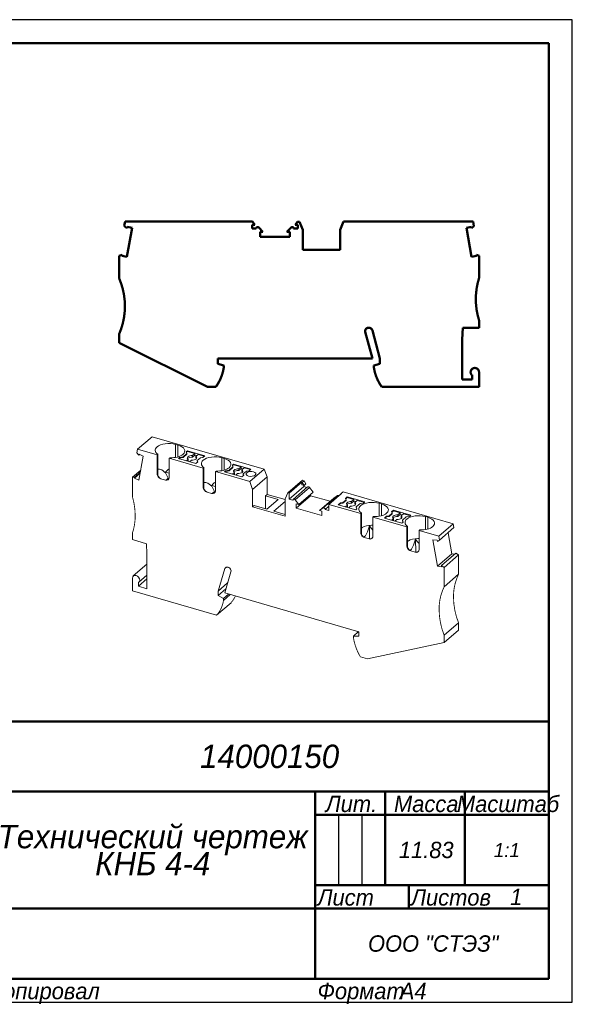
# Model space of a CAD drawing. Header units: millimetres. Extents: x 0 to 297, y 0 to 210.
# Tile 2 of 2: x 179 to 297, y 0 to 210. Entities that reach past the tile are written whole.
import ezdxf

# ---------------------------------------------------------------- set-up
doc = ezdxf.new("R2010")
doc.units = ezdxf.units.MM

# ---------------------------------------------------------------- blocks, each defined once
blk = doc.blocks.new('_FR1Страница_1')
at = {"color": 7, "lineweight": 25, "flags": 128}
for points in [[(297, 210), (0, 210)], [(297, 0), (297, 210)], [(247, 40), (247, 25)], [(252, 40), (252, 25)], [(242, 20), (292, 20)], [(0, 0), (297, 0)]]:
    blk.add_lwpolyline(points, dxfattribs=at)
at = {"color": 7, "lineweight": 50, "flags": 128}
for points in [[(20, 205), (292, 205)], [(292, 205), (292, 5)], [(107, 60), (292, 60)], [(172, 45), (292, 45)], [(242, 45), (242, 5)], [(257, 45), (257, 25)], [(274, 45), (274, 25)], [(242, 40), (292, 40)], [(242, 25), (292, 25)], [(262, 25), (262, 20)], [(172, 20), (292, 20)], [(292, 5), (20, 5)]]:
    blk.add_lwpolyline(points, dxfattribs=at)
at = {"color": 7}
for s, insert, char_height, width, attachment_point in [('\\pl0.5;{\\fT-FLEX Type A|b0|i1;\\l14000150 \\P}', (232, 52.5), 5, 122.5, 5), ('\\pl0.5;{\\fT-FLEX Type A|b0|i1;\\lМасштаб\\P}', (283, 44.125), 3.5, 19.75, 2), ('\\pl0.5;{\\fT-FLEX Type A|b0|i1;\\lЛит.\\P}', (249.5, 44.125), 3.5, 16.75, 2), ('\\pl0.5;{\\fT-FLEX Type A|b0|i1;\\lМасса\\P}', (265.5, 44.125), 3.5, 18.75, 2), ('\\pl0.5;{\\fT-FLEX Type A|b0|i1;\\l11.83\\P}', (265.5, 32.5), 3.5, 18.75, 5), ('{\\fT-FLEX Type A|b0|i1;\\l1:1\\P}', (283, 32.5), 3, 19.5, 5), ('\\pl0.5;{\\fT-FLEX Type A|b0|i1;\\l\\P}', (244.5, 32.5), 3.5, 6.75, 5), ('\\pl0.5;{\\fT-FLEX Type A|b0|i1;\\l\\P}', (249.5, 32.5), 3.5, 6.75, 5), ('\\pl0.5;{\\fT-FLEX Type A|b0|i1;\\l\\P}', (254.5, 32.5), 3.5, 6.75, 5), ('\\pl0.5;{\\fT-FLEX Type A|b0|i1;\\l\\H0.857143x;\\P}', (283, 32.5), 3.5, 19.75, 5), ('\\pl0.5;{\\fT-FLEX Type A|b0|i1;\\lЛист\\P}', (242, 24.125), 3.5, 11.75, 1), ('\\pl0.5;{\\fT-FLEX Type A|b0|i1;\\l\\H0.857143x;\\P}', (257, 24.125), 3.5, 11.75, 2), ('\\pl0.5;{\\fT-FLEX Type A|b0|i1;\\lЛистов\\P}', (262, 24.125), 3.5, 17.75, 1), ('{\\fT-FLEX Type A|b0|i1;\\l1\\P}', (285, 22.5), 3.5, 15.75, 5), ('\\pl0.5;{\\fT-FLEX Type A|b0|i1;\\l\\H0.857143x;\\P}', (285, 24.125), 3.5, 15.75, 2), ('{\\fT-FLEX Type A|b0|i1;\\l\\P}', (257, 22.5), 3.5, 11.75, 5), ('{\\fT-FLEX Type A|b0|i1;\\l}', (207, 20), 3, 71.5, 5), ('\\pl0.5;{\\fT-FLEX Type A|b0|i1;\\lООО "СТЭЗ"\\P}', (267, 12.5), 3.5, 51.75, 5), ('\\pl0.6;{\\fT-FLEX Type A|b0|i1;\\l \\P}', (207, 12.5), 3.5, 71.75, 5), ('\\pl0.5;{\\fT-FLEX Type A|b0|i1;\\lКопировал\\P}', (172, 4.125), 3.5, 23.566, 1), ('\\pl0.5;{\\fT-FLEX Type A|b0|i1;\\l\\P}', (193.816, 4.125), 3.5, 40.967, 1), ('\\pl0.5;{\\fT-FLEX Type A|b0|i1;\\lФормат\\P}', (242, 4.125), 3.5, 18.675, 1), ('\\pl0.5;{\\fT-FLEX Type A|b0|i1;\\l\\P}', (258.925, 4.125), 3.5, 9.825, 1), ('{\\fT-FLEX Type A|b0|i1;\\lA4\\P}', (262.962, 4.125), 3.5, 9.825, 2)]:
    blk.add_mtext(s, dxfattribs=dict(at, insert=insert, char_height=char_height, width=width, attachment_point=attachment_point))
at = {"color": 7, "insert": (207, 32.5), "char_height": 5, "width": 72.5, "attachment_point": 5, "line_spacing_factor": 0.692771}
blk.add_mtext('\\pl0.5;{\\fT-FLEX Type A|b0|i1;\\lТехнический чертеж\\PКНБ 4-4\\P}', dxfattribs=at)
blk = doc.blocks.new('Страница_1')
at = {"color": 7, "lineweight": 50, "flags": 128}
for points in [[(201.338, 166.854), (201.174, 165.925)], [(201.338, 166.854), (228.565, 166.854)], [(228.565, 166.854), (229.055, 166.154)], [(237.742, 166.154), (238.197, 166.804)], [(238.197, 166.804), (238.63, 166.804)], [(239.348, 165.104), (238.63, 166.804)], [(248.088, 166.854), (247.348, 165.104)], [(248.088, 166.854), (275.759, 166.854)], [(275.935, 165.852), (275.759, 166.854)], [(201.729, 165.459), (201.174, 165.925)], [(201.729, 165.459), (201.776, 165.727)], [(201.732, 159.312), (202.831, 165.541)], [(201.776, 165.727), (202.831, 165.541)], [(228.498, 166.154), (229.055, 166.154)], [(228.498, 166.154), (228.498, 165.354)], [(228.498, 165.354), (229.408, 165.354)], [(230.832, 164.654), (229.92, 165.566)], [(230.832, 164.654), (230.223, 164.654)], [(230.223, 163.604), (230.223, 164.654)], [(235.964, 164.654), (236.876, 165.566)], [(235.964, 164.654), (236.573, 164.654)], [(236.573, 164.654), (236.573, 163.604)], [(237.389, 165.354), (238.298, 165.354)], [(237.742, 166.154), (238.298, 166.154)], [(238.298, 165.354), (238.298, 166.154)], [(239.348, 160.804), (239.348, 165.104)], [(247.348, 165.104), (247.348, 160.804)], [(274.366, 165.541), (275.42, 165.727)], [(275.464, 159.312), (274.366, 165.541)], [(275.467, 165.459), (275.42, 165.727)], [(275.935, 165.852), (275.467, 165.459)], [(230.223, 163.604), (236.573, 163.604)], [(239.348, 160.804), (247.348, 160.804)], [(200.048, 159.519), (200.725, 159.766)], [(200.048, 159.519), (200.048, 154.754)], [(200.725, 159.766), (200.678, 159.498)], [(201.732, 159.312), (200.678, 159.498)], [(275.464, 159.312), (276.518, 159.498)], [(276.471, 159.766), (276.518, 159.498)], [(277.048, 159.556), (276.471, 159.766)], [(277.048, 159.556), (277.048, 154.754)], [(277.048, 145.754), (277.048, 144.154)], [(252.696, 143.439), (252.72, 143.258)], [(252.72, 143.258), (254.248, 137.554)], [(255.848, 137.554), (254.239, 143.561)], [(273.448, 141.654), (273.546, 144.154)], [(273.546, 144.154), (277.048, 144.154)], [(200.048, 142.754), (200.048, 140.94)], [(273.448, 141.654), (273.448, 133.054)], [(218.978, 131.504), (200.048, 140.94)], [(221.148, 137.554), (221.148, 136.454)], [(254.248, 137.554), (221.148, 137.554)], [(255.848, 137.554), (255.848, 136.454)], [(221.148, 136.454), (222.448, 136.106)], [(222.448, 135.654), (222.448, 136.106)], [(255.848, 136.454), (254.548, 136.106)], [(254.548, 136.106), (254.548, 135.654)], [(273.448, 133.054), (275.548, 133.054)], [(275.548, 134.098), (275.441, 134.098)], [(275.548, 133.054), (275.548, 134.098)], [(277.048, 134.654), (277.048, 131.504)], [(218.978, 131.504), (220.753, 131.504)], [(256.243, 131.504), (277.048, 131.504)]]:
    blk.add_lwpolyline(points, dxfattribs=at)
at = {"color": 7, "linetype": 'Continuous', "lineweight": 50, "const_width": 0.5}
for points in [[(229.92, 165.566, 0.6681786), (229.408, 165.354, 0.6681786)], [(237.389, 165.354, 0.6681786), (236.876, 165.566, 0.6681786)], [(201.3, 148.754, 0.1032437), (200.048, 154.754, 0.1032437)], [(277.048, 154.754, 0.0763208), (276.357, 150.254, 0.0763208)], [(276.357, 150.254, 0.0763208), (277.048, 145.754, 0.0763208)], [(200.048, 142.754, 0.1032437), (201.3, 148.754, 0.1032437)], [(253.236, 144.121, 0.3482345), (252.696, 143.439, 0.3482345)], [(254.239, 143.561, 0.4228448), (253.236, 144.121, 0.4228448)], [(220.753, 131.504, 0.1196559), (222.448, 135.654, 0.1196559)], [(254.548, 135.654, 0.1196559), (256.243, 131.504, 0.1196559)], [(276.148, 135.554, 0.4142136), (275.248, 134.654, 0.4142136)], [(275.248, 134.654, 0.1682991), (275.441, 134.098, 0.1682991)], [(277.048, 134.654, 0.4142136), (276.148, 135.554, 0.4142136)]]:
    blk.add_lwpolyline(points, format="xyb", dxfattribs=at)
at = {"color": 7, "lineweight": 18, "flags": 128}
for points in [[(207.096, 120.868), (204.021, 118.205)], [(231.06, 113.95), (207.096, 120.868)], [(204.021, 118.205), (203.868, 117.381)], [(208.187, 117.002), (204.021, 118.205)], [(208.165, 118.683), (207.984, 118.497), (207.858, 118.299), (207.79, 118.095), (207.78, 117.888), (207.83, 117.682), (207.937, 117.482), (208.101, 117.292), (208.317, 117.115)], [(212.127, 119.214), (211.609, 119.331), (211.055, 119.396), (210.487, 119.405), (209.926, 119.359), (209.394, 119.259), (208.911, 119.108), (208.496, 118.914), (208.165, 118.683)], [(212.127, 116.435), (212.127, 119.214)], [(212.127, 119.214), (212.646, 119.064)], [(213.708, 117.083), (213.942, 117.342), (214.071, 117.619), (214.09, 117.903), (213.997, 118.183), (213.797, 118.449), (213.497, 118.691), (213.108, 118.898), (212.646, 119.064)], [(212.646, 116.556), (212.646, 119.064)], [(203.868, 117.381), (204.274, 116.924)], [(204.274, 116.924), (204.315, 117.144)], [(204.454, 117.079), (204.274, 116.924)], [(205.228, 116.719), (204.277, 111.599)], [(204.315, 117.144), (205.228, 116.719)], [(208.187, 117.002), (208.317, 117.115)], [(208.187, 117.002), (208.187, 112.889)], [(208.317, 117.115), (208.317, 112.604)], [(210.915, 116.365), (210.785, 116.252)], [(210.785, 112.139), (210.785, 116.252)], [(218.06, 114.152), (210.785, 116.252)], [(210.915, 116.365), (211.33, 116.36), (211.741, 116.384), (212.142, 116.437), (212.523, 116.519), (212.877, 116.626), (213.197, 116.758), (213.475, 116.911), (213.708, 117.083)], [(212.994, 116.415), (212.739, 116.194)], [(212.739, 116.194), (216.462, 115.119)], [(212.851, 116.161), (212.994, 116.285)], [(213.725, 116.548), (212.994, 116.415)], [(213.725, 116.418), (212.994, 116.285)], [(212.994, 116.285), (212.994, 116.415)], [(214.543, 117.256), (213.725, 116.548)], [(213.725, 116.418), (214.543, 117.127)], [(213.725, 116.418), (213.725, 116.548)], [(214.664, 117.861), (214.408, 117.639)], [(214.408, 117.639), (214.543, 117.256)], [(214.664, 117.731), (214.443, 117.54)], [(214.845, 116.038), (214.453, 115.699)], [(214.543, 117.256), (214.543, 117.127)], [(214.845, 116.038), (214.709, 116.165), (214.651, 116.307), (214.677, 116.451), (214.784, 116.585), (214.963, 116.698), (215.199, 116.781), (215.473, 116.827), (215.761, 116.832)], [(214.664, 117.861), (214.664, 117.731)], [(218.387, 116.786), (214.664, 117.861)], [(216.266, 117.268), (214.664, 117.731)], [(214.718, 116.156), (214.784, 116.238), (214.963, 116.352), (215.199, 116.435), (215.473, 116.481), (215.761, 116.485)], [(214.845, 116.038), (214.845, 115.692)], [(215.146, 115.499), (215.538, 115.838)], [(216.454, 116.632), (216.59, 116.504), (216.648, 116.363), (216.622, 116.219), (216.516, 116.085), (216.337, 115.972), (216.1, 115.889), (215.826, 115.843), (215.538, 115.838)], [(215.761, 116.832), (216.266, 117.268)], [(216.266, 116.922), (215.761, 116.485)], [(215.761, 116.832), (215.761, 116.485)], [(216.266, 117.268), (216.266, 116.922)], [(216.266, 116.922), (216.658, 116.809)], [(216.454, 116.632), (216.958, 117.068)], [(216.454, 116.632), (216.454, 116.285)], [(216.454, 116.285), (216.581, 116.167)], [(216.752, 115.769), (217.432, 116.359)], [(216.752, 115.769), (216.752, 115.639)], [(216.898, 115.496), (216.752, 115.769)], [(216.958, 117.068), (218.275, 116.688)], [(217.432, 116.359), (217.979, 116.432)], [(218.038, 115.833), (217.857, 115.647), (217.731, 115.449), (217.662, 115.245), (217.653, 115.038), (217.702, 114.832), (217.81, 114.632), (217.974, 114.442), (218.19, 114.265)], [(217.979, 116.432), (218.387, 116.786)], [(221.999, 116.364), (221.481, 116.481), (220.928, 116.546), (220.36, 116.555), (219.799, 116.509), (219.267, 116.409), (218.784, 116.258), (218.369, 116.064), (218.038, 115.833)], [(221.999, 113.585), (221.999, 116.364)], [(221.999, 116.364), (222.519, 116.214)], [(223.58, 114.233), (223.815, 114.492), (223.944, 114.769), (223.963, 115.053), (223.87, 115.333), (223.67, 115.599), (223.37, 115.841), (222.981, 116.048), (222.519, 116.214)], [(222.519, 113.706), (222.519, 116.214)], [(204.674, 113.739), (202.905, 112.207)], [(208.317, 113.887), (208.321, 113.89), (208.504, 113.938), (208.711, 113.934), (208.939, 113.874), (209.186, 113.761), (209.447, 113.595), (209.718, 113.381), (209.995, 113.124)], [(209.995, 113.274), (210.261, 113.567), (210.535, 113.82), (210.785, 114.008)], [(214.845, 115.692), (214.753, 115.612)], [(216.462, 115.119), (216.898, 115.496)], [(216.85, 115.455), (216.752, 115.639)], [(218.06, 114.152), (218.19, 114.265)], [(218.06, 114.152), (218.06, 110.039)], [(218.19, 114.265), (218.19, 109.754)], [(220.788, 113.515), (221.202, 113.51), (221.614, 113.534), (222.014, 113.587), (222.395, 113.669), (222.75, 113.776), (223.069, 113.908), (223.348, 114.061), (223.58, 114.233)], [(223.598, 113.698), (222.867, 113.565)], [(224.416, 114.406), (223.598, 113.698)], [(223.598, 113.568), (224.416, 114.277)], [(223.598, 113.568), (223.598, 113.698)], [(224.536, 115.011), (224.281, 114.789)], [(224.281, 114.789), (224.416, 114.406)], [(224.536, 114.881), (224.316, 114.69)], [(224.416, 114.406), (224.416, 114.277)], [(224.718, 113.188), (224.581, 113.315), (224.524, 113.457), (224.549, 113.601), (224.656, 113.735), (224.835, 113.848), (225.072, 113.931), (225.345, 113.977), (225.634, 113.982)], [(228.26, 113.936), (224.536, 115.011)], [(224.536, 115.011), (224.536, 114.881)], [(226.138, 114.418), (224.536, 114.881)], [(226.327, 113.782), (226.463, 113.654), (226.521, 113.513), (226.495, 113.369), (226.388, 113.235), (226.209, 113.122), (225.973, 113.039), (225.699, 112.993), (225.41, 112.988)], [(225.634, 113.982), (226.138, 114.418)], [(226.138, 114.072), (225.634, 113.635)], [(225.634, 113.982), (225.634, 113.635)], [(226.138, 114.418), (226.138, 114.072)], [(226.138, 114.072), (226.531, 113.959)], [(226.327, 113.782), (226.831, 114.218)], [(226.327, 113.782), (226.327, 113.435)], [(226.831, 114.218), (228.148, 113.838)], [(227.851, 113.582), (228.26, 113.936)], [(231.06, 113.95), (227.985, 111.287)], [(231.06, 113.95), (231.701, 112.25)], [(203.405, 112.244), (202.905, 112.207)], [(202.905, 112.207), (202.905, 108.048)], [(204.546, 113.048), (203.364, 112.024)], [(203.364, 112.024), (203.405, 112.244)], [(204.277, 111.599), (203.364, 112.024)], [(204.587, 113.268), (203.405, 112.244)], [(208.187, 112.889), (208.204, 112.729), (208.254, 112.567), (208.435, 112.262), (208.698, 112.02), (209.003, 111.874)], [(208.187, 112.889), (208.2, 112.784), (208.23, 112.706), (208.317, 112.604)], [(208.317, 112.604), (208.449, 112.372), (208.606, 112.164), (208.793, 111.993), (209.006, 111.88)], [(209.003, 111.874), (209.006, 111.88)], [(209.227, 111.809), (209.003, 111.874)], [(209.006, 111.88), (209.227, 111.809)], [(209.227, 111.809), (209.746, 111.659)], [(209.97, 111.595), (209.746, 111.659)], [(209.746, 111.659), (209.978, 111.599)], [(209.97, 111.595), (210.275, 111.565), (210.538, 111.656), (210.719, 111.855), (210.769, 111.989), (210.785, 112.139)], [(209.978, 111.599), (209.97, 111.595)], [(210.419, 111.615), (210.228, 111.579), (209.978, 111.599)], [(209.995, 113.274), (210.785, 113.046)], [(209.995, 113.124), (209.995, 113.274)], [(209.995, 113.124), (210.557, 111.987)], [(210.557, 111.987), (210.099, 111.589)], [(210.557, 111.987), (210.557, 111.677)], [(220.788, 113.515), (220.658, 113.402)], [(220.658, 113.402), (227.985, 111.287)], [(220.658, 109.289), (220.658, 113.402)], [(222.867, 113.565), (222.611, 113.344)], [(222.611, 113.344), (226.335, 112.269)], [(222.724, 113.311), (222.867, 113.435)], [(223.598, 113.568), (222.867, 113.435)], [(222.867, 113.435), (222.867, 113.565)], [(224.718, 113.188), (224.326, 112.849)], [(224.591, 113.306), (224.656, 113.388), (224.835, 113.502), (225.072, 113.585), (225.345, 113.631), (225.634, 113.635)], [(224.718, 112.842), (224.626, 112.762)], [(224.718, 113.188), (224.718, 112.842)], [(225.019, 112.649), (225.41, 112.988)], [(226.327, 113.435), (226.454, 113.317)], [(226.335, 112.269), (226.771, 112.646)], [(226.624, 112.919), (227.305, 113.509)], [(226.771, 112.646), (226.624, 112.919)], [(226.624, 112.919), (226.624, 112.789)], [(226.723, 112.605), (226.624, 112.789)], [(227.373, 113.167), (227.241, 112.973), (227.268, 112.769), (227.449, 112.585), (227.757, 112.45), (228.145, 112.384), (228.554, 112.398), (228.921, 112.488), (229.191, 112.642)], [(227.305, 113.509), (227.851, 113.582)], [(229.191, 112.642), (229.323, 112.836), (229.296, 113.041), (229.115, 113.224), (228.807, 113.359), (228.419, 113.425), (228.01, 113.412), (227.643, 113.321), (227.373, 113.167)], [(231.701, 112.25), (228.626, 109.587)], [(231.701, 112.25), (231.701, 108.526)], [(218.06, 110.039), (218.077, 109.879), (218.126, 109.717), (218.308, 109.412), (218.57, 109.17), (218.875, 109.024)], [(218.06, 110.039), (218.072, 109.934), (218.103, 109.856), (218.19, 109.754)], [(218.19, 111.037), (218.194, 111.04), (218.377, 111.088), (218.584, 111.084), (218.812, 111.024), (219.059, 110.911), (219.32, 110.745), (219.591, 110.531), (219.867, 110.274)], [(218.19, 109.754), (218.321, 109.522), (218.479, 109.314), (218.666, 109.143), (218.879, 109.03)], [(219.867, 110.424), (220.134, 110.717), (220.408, 110.97), (220.658, 111.158)], [(219.867, 110.274), (219.867, 110.424)], [(219.867, 110.424), (220.658, 110.196)], [(219.867, 110.274), (220.43, 109.137)], [(228.626, 109.587), (227.985, 111.287)], [(228.626, 105.863), (228.626, 109.587)], [(239.251, 111.542), (236.176, 108.879)], [(236.463, 108.797), (239.138, 111.113)], [(239.538, 110.204), (236.463, 107.541)], [(240.389, 110.128), (237.314, 107.465)], [(240.769, 110.032), (237.694, 107.369)], [(239.138, 110.55), (239.138, 111.113)], [(239.226, 111.088), (239.138, 111.113)], [(239.138, 110.55), (239.62, 110.411)], [(239.626, 111.434), (239.226, 111.088)], [(239.62, 110.411), (239.226, 111.088)], [(239.626, 111.434), (239.251, 111.542)], [(239.538, 110.204), (239.538, 110.435)], [(240.242, 110.001), (239.538, 110.204)], [(240.02, 110.757), (239.62, 110.411)], [(240.02, 110.757), (239.626, 111.434)], [(240.769, 110.032), (240.708, 110.095), (240.636, 110.142), (240.56, 110.167), (240.486, 110.17), (240.421, 110.15), (240.391, 110.126)], [(241.559, 109.014), (240.769, 110.032)], [(218.875, 109.024), (218.879, 109.03)], [(219.099, 108.959), (218.875, 109.024)], [(218.879, 109.03), (219.099, 108.959)], [(219.099, 108.959), (219.619, 108.809)], [(219.843, 108.745), (219.619, 108.809)], [(219.619, 108.809), (219.851, 108.749)], [(219.843, 108.745), (220.148, 108.715), (220.41, 108.806), (220.592, 109.005), (220.641, 109.139), (220.658, 109.289)], [(219.851, 108.749), (219.843, 108.745)], [(220.292, 108.765), (220.101, 108.729), (219.851, 108.749)], [(220.43, 109.137), (219.971, 108.739)], [(220.43, 109.137), (220.43, 108.827)], [(231.701, 108.526), (231.376, 108.244)], [(231.376, 108.244), (231.376, 105.444)], [(234.104, 107.457), (231.376, 108.244)], [(231.679, 105.357), (234.104, 107.457)], [(235.554, 107.414), (231.701, 108.526)], [(236.176, 108.879), (235.554, 107.587)], [(235.554, 107.587), (235.554, 103.863)], [(236.463, 108.797), (236.176, 108.879)], [(236.463, 107.541), (236.463, 108.797)], [(237.251, 107.313), (236.463, 107.541)], [(237.694, 107.369), (237.633, 107.432), (237.561, 107.479), (237.485, 107.504), (237.411, 107.507), (237.346, 107.487), (237.295, 107.445), (237.262, 107.386), (237.251, 107.313)], [(238.484, 106.351), (237.694, 107.369)], [(241.032, 108.257), (237.957, 105.594)], [(241.559, 109.014), (238.484, 106.351)], [(241.032, 108.557), (241.032, 108.257)], [(245.216, 107.049), (241.032, 108.257)], [(246.004, 107.731), (242.929, 105.068)], [(246.794, 108.293), (243.719, 105.63)], [(247.625, 108.706), (244.95, 106.39)], [(246.004, 107.731), (246.794, 108.293)], [(246.794, 108.293), (246.855, 108.321), (246.927, 108.326), (247.003, 108.307), (247.077, 108.268), (247.097, 108.249)], [(247.568, 108.723), (247.325, 108.446)], [(247.968, 109.069), (247.568, 108.723)], [(247.625, 108.706), (247.568, 108.723)], [(247.929, 106.769), (248.609, 107.359)], [(271.547, 102.263), (247.968, 109.069)], [(248.463, 107.632), (248.872, 107.986)], [(248.609, 107.359), (248.463, 107.632)], [(248.51, 107.543), (248.872, 107.856)], [(248.609, 107.229), (248.609, 107.359)], [(248.872, 107.986), (252.595, 106.911)], [(248.872, 107.856), (248.872, 107.986)], [(250.3, 107.443), (248.872, 107.856)], [(249.796, 107.007), (250.3, 107.443)], [(250.3, 107.097), (250.3, 107.443)], [(228.951, 106.144), (228.626, 105.863)], [(235.554, 103.863), (228.626, 105.863)], [(228.951, 106.144), (231.679, 105.357)], [(235.576, 107.032), (233.151, 104.932)], [(237.957, 106.503), (238.484, 106.351)], [(237.957, 105.594), (237.957, 106.503)], [(243.456, 104.006), (237.957, 105.594)], [(243.719, 105.63), (242.929, 105.068)], [(243.719, 105.63), (243.78, 105.658), (243.852, 105.663), (243.928, 105.644), (244.002, 105.604), (244.067, 105.546), (244.119, 105.475), (244.151, 105.397), (244.162, 105.318)], [(244.95, 106), (244.162, 105.318)], [(244.95, 105.091), (244.162, 105.318)], [(244.95, 106.39), (244.95, 105.091)], [(251.748, 104.427), (244.95, 106.39)], [(246.947, 106.319), (247.382, 106.696)], [(250.67, 105.244), (246.947, 106.319)], [(247.382, 106.566), (247.059, 106.286)], [(247.382, 106.696), (247.929, 106.769)], [(247.382, 106.696), (247.382, 106.566)], [(247.382, 106.566), (247.929, 106.639)], [(248.609, 107.229), (247.929, 106.639)], [(247.929, 106.769), (247.929, 106.639)], [(248.488, 105.874), (248.88, 106.213)], [(249.796, 107.007), (249.508, 107.002), (249.234, 106.956), (248.997, 106.873), (248.818, 106.76), (248.712, 106.626), (248.686, 106.482), (248.744, 106.34), (248.88, 106.213)], [(249.796, 106.66), (249.508, 106.656), (249.234, 106.61), (248.997, 106.527), (248.818, 106.413), (248.753, 106.331)], [(248.88, 105.867), (248.788, 105.787)], [(248.88, 106.213), (248.88, 105.867)], [(249.573, 106.013), (249.181, 105.674)], [(249.573, 106.013), (249.861, 106.018), (250.135, 106.063), (250.371, 106.147), (250.55, 106.26), (250.657, 106.394), (250.683, 106.538), (250.625, 106.679), (250.489, 106.807)], [(250.3, 107.097), (249.796, 106.66)], [(249.796, 107.007), (249.796, 106.66)], [(250.693, 106.984), (250.3, 107.097)], [(250.489, 106.807), (250.993, 107.243)], [(250.489, 106.807), (250.489, 106.46)], [(250.616, 106.342), (250.489, 106.46)], [(250.926, 105.465), (250.67, 105.244)], [(251.609, 106.556), (250.791, 105.848)], [(250.791, 105.848), (250.926, 105.465)], [(250.791, 105.718), (250.791, 105.848)], [(250.791, 105.718), (250.891, 105.435)], [(250.993, 107.243), (252.483, 106.813)], [(251.878, 104.54), (251.662, 104.717), (251.498, 104.907), (251.391, 105.107), (251.341, 105.313), (251.351, 105.52), (251.419, 105.724), (251.545, 105.922), (251.726, 106.108)], [(252.34, 106.689), (251.609, 106.556)], [(251.726, 106.108), (252.057, 106.339), (252.472, 106.533), (252.955, 106.684), (253.487, 106.784), (254.048, 106.83), (254.616, 106.821), (255.17, 106.756), (255.688, 106.639)], [(252.595, 106.911), (252.34, 106.689)], [(255.688, 103.86), (255.688, 106.639)], [(256.207, 106.489), (255.688, 106.639)], [(256.207, 106.489), (256.669, 106.323), (257.058, 106.116), (257.358, 105.874), (257.558, 105.608), (257.651, 105.328), (257.632, 105.044), (257.503, 104.767), (257.269, 104.508)], [(256.207, 103.981), (256.207, 106.489)], [(233.151, 104.932), (235.554, 104.238)], [(242.929, 105.068), (243.456, 104.916)], [(243.456, 104.916), (243.456, 104.006)], [(251.878, 104.54), (251.748, 104.427)], [(251.748, 100.314), (251.748, 104.427)], [(251.878, 104.54), (251.878, 100.029)], [(254.347, 103.677), (254.476, 103.79)], [(254.347, 103.677), (254.347, 99.564)], [(261.621, 101.577), (254.347, 103.677)], [(257.269, 104.508), (257.036, 104.336), (256.758, 104.183), (256.438, 104.051), (256.084, 103.944), (255.703, 103.862), (255.302, 103.809), (254.891, 103.785), (254.476, 103.79)], [(256.819, 103.469), (257.255, 103.846)], [(260.543, 102.394), (256.819, 103.469)], [(257.255, 103.716), (256.932, 103.436)], [(257.255, 103.846), (257.801, 103.919)], [(257.255, 103.846), (257.255, 103.716)], [(257.255, 103.716), (257.801, 103.789)], [(257.801, 103.919), (258.482, 104.509)], [(258.482, 104.379), (257.801, 103.789)], [(257.801, 103.919), (257.801, 103.789)], [(258.335, 104.782), (258.744, 105.136)], [(258.482, 104.509), (258.335, 104.782)], [(258.361, 103.024), (258.752, 103.363)], [(258.383, 104.693), (258.744, 105.006)], [(258.482, 104.379), (258.482, 104.509)], [(259.669, 104.157), (259.38, 104.152), (259.106, 104.106), (258.87, 104.023), (258.691, 103.91), (258.584, 103.776), (258.559, 103.632), (258.616, 103.49), (258.752, 103.363)], [(259.669, 103.81), (259.38, 103.806), (259.106, 103.76), (258.87, 103.677), (258.691, 103.563), (258.626, 103.481)], [(258.744, 105.136), (262.468, 104.061)], [(258.744, 105.006), (258.744, 105.136)], [(260.173, 104.593), (258.744, 105.006)], [(258.752, 103.363), (258.752, 103.017)], [(259.445, 103.163), (259.053, 102.824)], [(259.445, 103.163), (259.734, 103.168), (260.008, 103.213), (260.244, 103.297), (260.423, 103.41), (260.53, 103.544), (260.555, 103.688), (260.498, 103.829), (260.362, 103.957)], [(259.669, 104.157), (260.173, 104.593)], [(260.173, 104.247), (259.669, 103.81)], [(259.669, 104.157), (259.669, 103.81)], [(260.173, 104.247), (260.173, 104.593)], [(260.566, 104.134), (260.173, 104.247)], [(260.362, 103.957), (260.866, 104.393)], [(260.362, 103.957), (260.362, 103.61)], [(260.488, 103.492), (260.362, 103.61)], [(261.482, 103.706), (260.664, 102.998)], [(260.866, 104.393), (262.356, 103.963)], [(261.751, 101.69), (261.535, 101.867), (261.371, 102.057), (261.263, 102.257), (261.214, 102.463), (261.223, 102.67), (261.292, 102.874), (261.418, 103.072), (261.599, 103.258)], [(262.213, 103.839), (261.482, 103.706)], [(261.599, 103.258), (261.93, 103.489), (262.345, 103.683), (262.828, 103.833), (263.36, 103.934), (263.921, 103.98), (264.489, 103.971), (265.043, 103.906), (265.56, 103.789)], [(262.468, 104.061), (262.213, 103.839)], [(265.56, 101.01), (265.56, 103.789)], [(266.08, 103.639), (265.56, 103.789)], [(266.08, 103.639), (266.542, 103.473), (266.931, 103.266), (267.231, 103.024), (267.431, 102.758), (267.524, 102.478), (267.505, 102.194), (267.376, 101.917), (267.141, 101.658)], [(266.08, 101.131), (266.08, 103.639)], [(251.878, 101.321), (252.057, 101.446), (252.472, 101.64), (252.955, 101.79), (253.487, 101.891), (254.048, 101.937), (254.347, 101.932)], [(253.61, 101.82), (253.397, 101.174), (253.164, 100.542), (253.035, 100.237), (252.895, 99.95), (252.74, 99.697), (252.572, 99.506)], [(253.61, 101.82), (253.96, 101.333), (254.345, 100.87), (254.347, 100.868)], [(253.634, 99.016), (253.61, 101.82)], [(258.752, 103.017), (258.661, 102.937)], [(260.799, 102.615), (260.543, 102.394)], [(260.664, 102.998), (260.799, 102.615)], [(260.664, 102.868), (260.664, 102.998)], [(260.664, 102.868), (260.764, 102.585)], [(261.751, 101.69), (261.621, 101.577)], [(261.621, 97.464), (261.621, 101.577)], [(261.751, 101.69), (261.751, 97.179)], [(267.141, 101.658), (266.909, 101.486), (266.63, 101.333), (266.311, 101.201), (265.957, 101.094), (265.575, 101.012), (265.175, 100.959), (264.763, 100.935), (264.349, 100.94)], [(271.547, 102.263), (268.472, 99.6)], [(271.689, 101.417), (268.614, 98.754)], [(271.547, 102.263), (271.689, 101.417)], [(202.905, 100.254), (202.905, 98.869)], [(252.564, 99.299), (252.259, 99.445), (251.996, 99.687), (251.815, 99.992), (251.765, 100.154), (251.748, 100.314)], [(251.878, 100.029), (251.791, 100.131), (251.761, 100.209), (251.748, 100.314)], [(251.878, 100.029), (252.01, 99.797), (252.167, 99.589), (252.354, 99.418), (252.567, 99.305)], [(252.572, 99.506), (252.441, 99.42), (252.381, 99.404)], [(252.567, 99.305), (252.564, 99.299)], [(252.564, 99.299), (252.788, 99.234)], [(252.788, 99.234), (252.567, 99.305)], [(253.307, 99.084), (252.788, 99.234)], [(253.539, 99.024), (253.307, 99.084)], [(253.307, 99.084), (253.531, 99.02)], [(254.347, 99.564), (254.33, 99.414), (254.28, 99.28), (254.099, 99.081), (253.836, 98.99), (253.531, 99.02)], [(253.531, 99.02), (253.539, 99.024)], [(253.98, 99.04), (253.79, 99.004), (253.539, 99.024)], [(261.751, 98.471), (261.93, 98.596), (262.345, 98.79), (262.828, 98.94), (263.36, 99.041), (263.921, 99.087), (264.219, 99.082)], [(263.482, 98.97), (263.27, 98.324), (263.037, 97.692), (262.908, 97.387), (262.768, 97.1), (262.612, 96.847), (262.444, 96.656)], [(263.482, 98.97), (263.833, 98.482), (264.218, 98.02), (264.219, 98.018)], [(263.507, 96.166), (263.482, 98.97)], [(264.219, 100.827), (264.349, 100.94)], [(264.219, 100.827), (264.219, 96.714)], [(268.472, 99.6), (264.219, 100.827)], [(268.614, 98.754), (268.472, 99.6)], [(271.205, 95.83), (270.448, 100.342)], [(202.905, 98.869), (205.937, 97.993)], [(205.937, 97.993), (206.022, 95.803)], [(262.436, 96.449), (262.131, 96.595), (261.869, 96.837), (261.687, 97.142), (261.638, 97.304), (261.621, 97.464)], [(261.751, 97.179), (261.664, 97.281), (261.633, 97.359), (261.621, 97.464)], [(261.751, 97.179), (261.883, 96.947), (262.04, 96.739), (262.227, 96.568), (262.44, 96.455)], [(267.179, 98.836), (268.092, 98.733)], [(268.13, 93.167), (267.179, 98.836)], [(268.092, 98.733), (268.133, 98.489)], [(268.133, 98.489), (268.614, 98.754)], [(206.022, 95.803), (206.022, 88.356)], [(262.444, 96.656), (262.314, 96.57), (262.253, 96.554)], [(262.44, 96.455), (262.436, 96.449)], [(262.436, 96.449), (262.66, 96.384)], [(262.66, 96.384), (262.44, 96.455)], [(263.18, 96.234), (262.66, 96.384)], [(263.412, 96.174), (263.18, 96.234)], [(263.18, 96.234), (263.404, 96.17)], [(264.219, 96.714), (264.202, 96.564), (264.153, 96.43), (263.971, 96.231), (263.709, 96.14), (263.404, 96.17)], [(263.404, 96.17), (263.412, 96.174)], [(263.853, 96.19), (263.662, 96.154), (263.412, 96.174)], [(271.205, 95.83), (268.13, 93.167)], [(272.077, 95.971), (269.002, 93.308)], [(272.664, 95.588), (269.589, 92.925)], [(271.205, 95.83), (271.833, 95.759)], [(272.664, 95.588), (272.077, 95.971)], [(272.664, 95.588), (272.664, 91.461)], [(206.022, 93.632), (203.095, 91.097)], [(222.658, 92.653), (221.264, 87.853)], [(222.658, 92.653), (222.707, 92.768), (222.781, 92.864), (222.876, 92.936), (222.99, 92.983), (223.117, 93.001), (223.252, 92.991), (223.391, 92.952), (223.526, 92.886)], [(223.049, 92.991), (222.658, 92.653)], [(223.526, 92.886), (223.713, 92.754), (223.863, 92.576), (223.96, 92.37), (223.994, 92.161)], [(269.043, 93.064), (268.13, 93.167)], [(269.002, 93.308), (269.043, 93.064)], [(269.589, 92.925), (269.002, 93.308)], [(269.589, 88.798), (269.589, 92.925)], [(204.463, 90.191), (204.404, 90.507), (204.235, 90.808), (203.982, 91.05), (203.684, 91.196), (203.386, 91.222), (203.133, 91.127), (202.964, 90.922), (202.905, 90.641)], [(202.905, 90.641), (202.905, 87.913)], [(206.022, 91.252), (204.296, 89.757)], [(222.65, 87.453), (223.974, 92.01)], [(223.994, 92.161), (223.974, 92.01)], [(272.664, 91.461), (269.589, 88.798)], [(206.022, 90.456), (204.204, 88.881)], [(204.204, 89.784), (204.204, 88.881)], [(204.296, 89.757), (204.204, 89.784)], [(204.204, 88.881), (206.022, 88.356)], [(221.264, 87.853), (223.271, 89.59)], [(202.905, 87.913), (220.922, 82.712)], [(221.264, 86.9), (222.901, 88.318)], [(221.264, 87.853), (221.264, 86.9)], [(222.39, 86.273), (221.264, 86.9)], [(223.476, 87.214), (222.39, 86.273)], [(223.815, 87.116), (222.39, 85.882)], [(222.65, 87.453), (251.315, 79.178)], [(223.997, 85.375), (220.922, 82.712)], [(222.39, 85.882), (222.39, 86.273)], [(272.664, 81.069), (269.589, 78.406)], [(272.664, 81.069), (272.664, 79.498)], [(251.276, 79.189), (250.19, 78.248)], [(251.315, 78.225), (250.19, 78.248)], [(250.19, 78.248), (250.19, 77.857)], [(251.315, 79.178), (251.315, 78.225)], [(272.664, 79.498), (269.589, 76.835)], [(269.589, 76.835), (269.589, 78.406)], [(253.195, 73.396), (269.589, 76.835)], [(251.657, 73.84), (253.195, 73.396)]]:
    blk.add_lwpolyline(points, dxfattribs=at)
at = {"color": 7, "linetype": 'Continuous', "lineweight": 18, "const_width": 0.18}
for points in [[(203.503, 103.979, 0.0701186), (202.905, 108.048, 0.0701186)], [(202.905, 100.254, 0.0833678), (203.503, 103.979, 0.0833678)], [(272.664, 91.461, 0.1161868), (271.579, 86.578, 0.1161868)], [(204.296, 89.757, 0.2030065), (204.463, 90.191, 0.2030065)], [(269.589, 88.798, 0.1161868), (268.504, 83.915, 0.1161868)], [(223.997, 85.375, 0.0706603), (224.937, 86.793, 0.0706603)], [(271.579, 86.578, 0.092262), (272.664, 81.069, 0.092262)], [(220.922, 82.712, 0.1475943), (222.39, 85.882, 0.1475943)], [(268.504, 83.915, 0.092262), (269.589, 78.406, 0.092262)], [(250.19, 77.857, 0.0985881), (251.657, 73.84, 0.0985881)]]:
    blk.add_lwpolyline(points, format="xyb", dxfattribs=at)
blk.add_blockref('_FR1Страница_1', (0, 0))

msp = doc.modelspace()

# ---------------------------------------------------------------- block references
msp.add_blockref('Страница_1', (0, 0))

doc.saveas('drawing.dxf')
